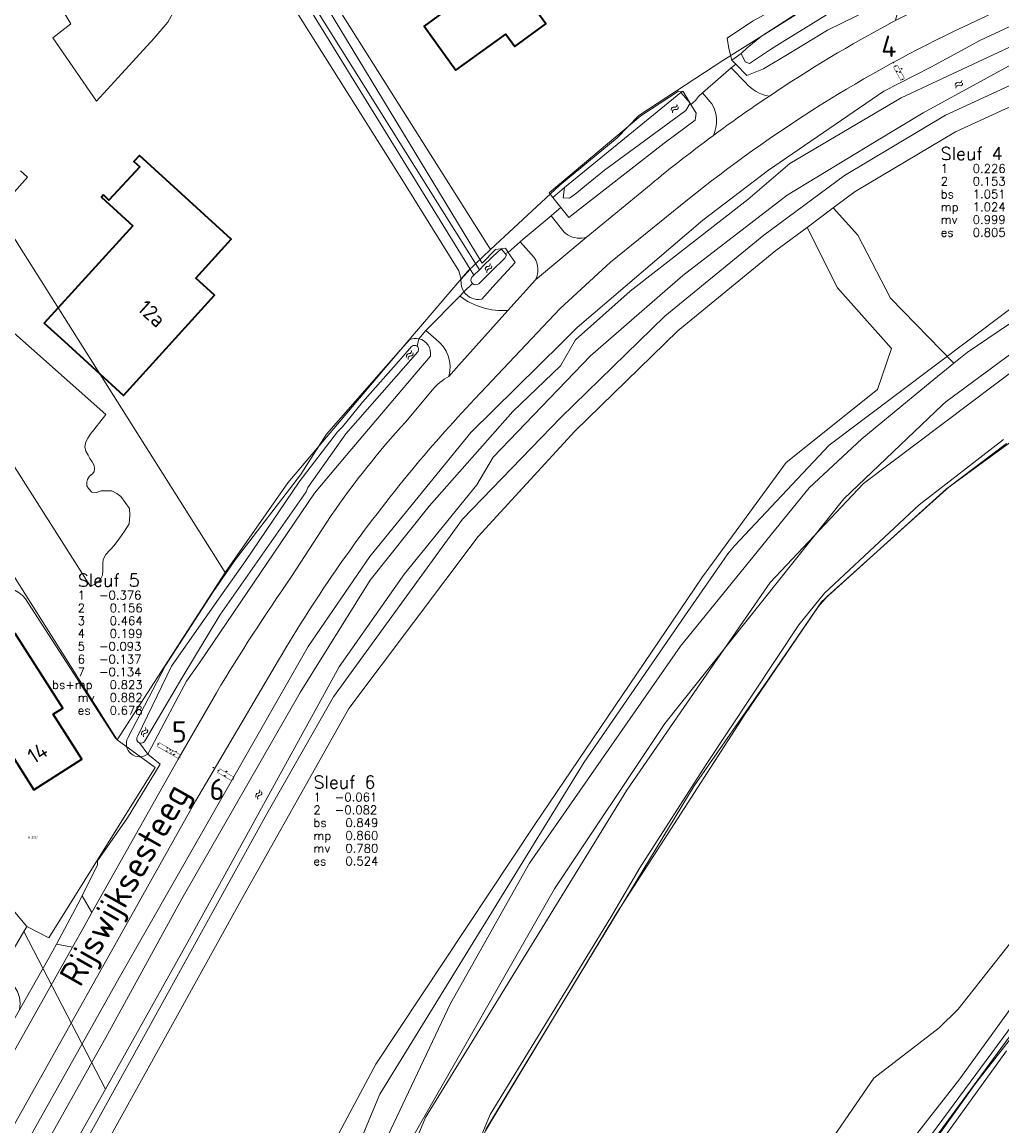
# Model space of a CAD drawing. Header units: metres. Extents: x 104777 to 177370, y 409697 to 438337.
# Tile 51 of 133: x 129330 to 129444, y 422924 to 423053. Entities that reach past the tile are written whole.
import ezdxf
from ezdxf.enums import TextEntityAlignment as Align
from ezdxf.lldxf.tags import DXFTag

# ---------------------------------------------------------------- set-up
doc = ezdxf.new("R2010")
doc.units = ezdxf.units.M
doc.layers.add('00_ 06-gps', color=7, linetype='Continuous')
doc.layers.add('00_PROEFSLEUVEN', color=1, linetype='Continuous')
for name, color, linetype, lineweight in [('B-WE-GR-BOS_LOOF-GV', 40, 'Continuous', 13), ('B-WE-GR-GRAS-GV', 60, 'Continuous', 13), ('B-WE-GR-HOUTWAL-GV', 40, 'Continuous', 13), ('B-WE-GR-STRUIK-GV', 90, 'Continuous', 13), ('B-WE-KG-GRENS_PERCEEL-G', 150, 'KG-PERCEEL-SO', 18), ('B-WE-KG-GRENS_PERCEEL-S', 150, 'Continuous', 25), ('B-WE-OG-BEBOUWING-G', 7, 'Continuous', 35), ('B-WE-OG-BEBOUWING-GV', 7, 'Continuous', 35), ('B-WE-OG-BEBOUWING_HUISNUMMER-T18', 10, 'Continuous', 18), ('B-WE-OG-BEBOUWING_STRAATNAAM-T18', 10, 'Continuous', 18), ('B-WE-OG-TERREIN_ERF-GV', 7, 'Continuous', 18), ('B-WE-OG-TERREIN_OEVER-GV', 7, 'Continuous', 18), ('B-WE-OG-WATER-GV', 130, 'Continuous', 18), ('B-WE-OG-WATER-S-20', 130, 'Continuous', 18), ('B-WE-OG-WATER_SLOOT-GV', 120, 'Continuous', 18), ('B-WE-OG-WEG-GV', 7, 'Continuous', 18), ('B-WE-VH-GESLOTENVERHARDING_ASFALT-GV', 10, 'Continuous', 18), ('B-WE-VH-OPENVERHARDING_BETONSTRAATSTEEN-GV', 90, 'Continuous', 18), ('B-WE-VH-OPENVERHARDING_STRAATBAKSTEEN-GV', 90, 'Continuous', 18)]:
    doc.layers.add(name, color=color, linetype=linetype, lineweight=lineweight)
doc.styles.add('NLCS-ISO', font='NLCS-ISO.ttf')
doc.styles.add('NLCS-ISO-M20-T18', font='NLCS-ISO.ttf', dxfattribs={"height": 0.036})
doc.styles.get("Standard").update_dxf_attribs({"font": 'Romans.shx'})
tags = doc.linetypes.add('KG-PERCEEL-SO', pattern='A,5.5,-2,["P",Standard,S=1.8,R=0,X=-0.5,Y=-0.9],-2,5.5,-2,[5,NLCS.SHX,S=0.75,R=0,X=0,Y=0],-2', length=19).pattern_tags.tags
tags[6] = DXFTag(74, 10)

# ---------------------------------------------------------------- blocks, each defined once
blk = doc.blocks.new('SKG-PERCEELNUMMER-SO')
at = {"style": 'NLCS-ISO', "oblique": 10, "flags": 1}
for tag, p in [('GEMEENTECODE', (0, 2.55)), ('PERCEELGROOTTE', (0, -2.45))]:
    blk.add_attdef(tag, text='', height=1.8, dxfattribs=at).set_placement(p, align=Align.MIDDLE_CENTER)
at = {"style": 'NLCS-ISO', "oblique": 10}
blk.add_attdef('SECTIE', text='', height=1.8, dxfattribs=at).set_placement((-0.5, 0), align=Align.MIDDLE_RIGHT)
blk.add_attdef('PERCEELNUMMER', text='', height=1.8, dxfattribs=at).set_placement((0.5, 0), align=Align.MIDDLE_LEFT)
blk = doc.blocks.new('Point')
for p, q in [((-0.02, 0.02), (0.02, -0.02)), ((-0.02, -0.02), (0.02, 0.02))]:
    blk.add_line(p, q)
at = {"color": 1}
blk.add_circle((0, 0), 0.03, dxfattribs=at)
for tag, p in [('ELEVATION', (0, 2)), ('DESCRIPTION', (0, 0)), ('POINT_NUMBER', (0, -2))]:
    blk.add_attdef(tag, p, '', height=1)
blk = doc.blocks.new('*U183')
at = {"ltscale": 20, "const_width": 0.05}
blk.add_lwpolyline([(0.12, 0.22), (-0.12, -0.22), (1.43, -1.07), (1.67, -0.63)], close=True, dxfattribs=at)
at = {"color": 1, "const_width": 0.025, "flags": 128}
blk.add_lwpolyline([(0.12, 0.22), (-0.12, -0.22)], dxfattribs=at)
blk = doc.blocks.new('*U184')
at = {"ltscale": 20, "const_width": 0.05}
blk.add_lwpolyline([(0.12, 0.22), (-0.12, -0.22), (2.43, -1.61), (2.67, -1.17)], close=True, dxfattribs=at)
at = {"color": 1, "const_width": 0.025, "flags": 128}
blk.add_lwpolyline([(0.12, 0.22), (-0.12, -0.22)], dxfattribs=at)
blk = doc.blocks.new('*U185')
at = {"ltscale": 20, "const_width": 0.05}
blk.add_lwpolyline([(0.12, 0.22), (-0.12, -0.22), (1.59, -1.15), (1.83, -0.71)], close=True, dxfattribs=at)
at = {"color": 1, "const_width": 0.025, "flags": 128}
blk.add_lwpolyline([(0.12, 0.22), (-0.12, -0.22)], dxfattribs=at)
blk = doc.blocks.new('SOG-WATER-SO')
at = {"flags": 128}
for points in [[(-2.51, 0.56), (-2.43, 0.7, -0.538831), (-0.42, 0.73, 0.605168), (1.26, 0.93, -4.035705)], [(-2.88, -0.71), (-2.79, -0.57, -0.538831), (-0.79, -0.54, 0.605168), (0.89, -0.34, -4.035705)]]:
    blk.add_lwpolyline(points, format="xyb", dxfattribs=at)

msp = doc.modelspace()

# ---------------------------------------------------------------- linework, layer by layer
at = {"layer": 'B-WE-GR-BOS_LOOF-GV', "ltscale": 20, "flags": 128}
msp.add_lwpolyline([(129462.103, 423050.863), (129438.966, 423040.243), (129427.227, 423033.234), (129424.652, 423031.318), (129427.513, 423028.097), (129431.37, 423020.709), (129438.802, 423013.1), (129440.337, 423014.362), (129455.112, 423024.369)], dxfattribs=at)
at = {"layer": 'B-WE-GR-GRAS-GV', "ltscale": 20, "flags": 128}
for points in [[(129331.626, 423058.933), (129335.287, 423052.902), (129333.16, 423051.264), (129338.285, 423043.838), (129345.048, 423051.229), (129346.634, 423053.094), (129347.61, 423054.855)], [(129320.401, 423023.88), (129330.18, 423034.931), (129329.378, 423035.646)], [(129438.802, 423013.1), (129431.37, 423020.709), (129427.513, 423028.097), (129424.652, 423031.318), (129421.576, 423029.03), (129425.139, 423021.956), (129431.488, 423014.807), (129429.824, 423010.003), (129419.111, 423001.444), (129409.307, 422988.052), (129389.673, 422959.015), (129371.014, 422930.932), (129357.534, 422905.683)], [(129325.526, 423005.857), (129337.588, 422986.927), (129338.494, 422987.415), (129338.773, 422987.764), (129338.982, 422988.252), (129339.017, 422988.844), (129339.017, 422989.193), (129339.017, 422989.611), (129339.052, 422990.065), (129339.366, 422990.657), (129340.342, 422991.738), (129341.004, 422992.609), (129341.562, 422993.411), (129342.12, 422994.283), (129342.189, 422995.224), (129342.154, 422996.061), (129341.144, 422997.455), (129340.655, 422997.839), (129340.098, 422998.118), (129339.366, 422998.118), (129338.843, 422998.118), (129338.285, 422997.943), (129337.727, 422997.978), (129337.344, 422998.396), (129337.169, 422998.71), (129337.169, 422999.163), (129337.239, 422999.477), (129337.483, 422999.861), (129337.797, 423000.139), (129338.006, 423000.418), (129338.041, 423000.697), (129338.006, 423001.116), (129337.762, 423001.534), (129337.518, 423001.917), (129337.309, 423002.336), (129337.03, 423002.789), (129336.925, 423003.312), (129337.03, 423003.87), (129337.274, 423004.323), (129337.553, 423004.741), (129339.366, 423007.077), (129326.083, 423018.86)], [(129369.256, 422915.84), (129379.796, 422938.01), (129389.048, 422954.495), (129406.751, 422979.94), (129421.829, 422998.495), (129428.004, 423004.225), (129435.599, 423010.468), (129438.802, 423013.1)], [(129462.534, 422966.823), (129439.297, 422937.369), (129437.056, 422935.18), (129429.422, 422929.278), (129423.032, 422920.019)], [(129429.517, 422916.454), (129439.488, 422929.179), (129447.541, 422940.335)], [(129444.944, 422932.491), (129431.731, 422914.119), (129421.203, 422898.849), (129409.141, 422880.164), (129398.648, 422863.779), (129387.457, 422845.72), (129377.661, 422828.987), (129368.039, 422812.219), (129356.57, 422790.674), (129346.146, 422769.025), (129345.763, 422767.631), (129345.888, 422766.012), (129345.973, 422764.479), (129346.731, 422757.728), (129347.192, 422754.931), (129345.722, 422741.642), (129344.693, 422737.876), (129332.261, 422714.203)]]:
    msp.add_lwpolyline(points, dxfattribs=at)
at = {"layer": 'B-WE-GR-HOUTWAL-GV', "ltscale": 20, "flags": 128}
msp.add_lwpolyline([(129357.534, 422905.683), (129371.014, 422930.932), (129389.673, 422959.015), (129409.307, 422988.052), (129419.111, 423001.444), (129429.824, 423010.003), (129431.488, 423014.807), (129425.139, 423021.956), (129421.576, 423029.03), (129417.92, 423026.311), (129406.437, 423016.903), (129394.359, 423005.138), (129383.035, 422992.784), (129367.865, 422972.618), (129355.477, 422950.57), (129344.354, 422930.431), (129326.995, 422899.159)], dxfattribs=at)
at = {"layer": 'B-WE-GR-STRUIK-GV', "ltscale": 20, "flags": 128}
for points in [[(129444.957, 423003.694), (129438.219, 422998.609), (129434.467, 422995.234), (129423.92, 422985.746), (129422.888, 422984.536), (129414.292, 422971.912), (129399.261, 422948.675), (129384.645, 422924.346), (129383.897, 422923.1)], [(129423.032, 422920.019), (129429.422, 422929.278), (129437.056, 422935.18), (129439.297, 422937.369), (129462.534, 422966.823)]]:
    msp.add_lwpolyline(points, dxfattribs=at)
at = {"layer": 'B-WE-KG-GRENS_PERCEEL-G', "ltscale": 20, "flags": 128}
for points in [[(129384.487, 423026.441), (129318.115, 423131.519)], [(129281.455, 423102.534), (129353.356, 422988.542)], [(129552.569, 423071.113), (129533.028, 423065.735), (129453.045, 423025.203), (129424.174, 423003.487), (129413.071, 422991.682)], [(129555.326, 423065.544), (129554.004, 423065.286), (129535.201, 423060.11), (129456.23, 423020.091), (129428.19, 422999), (129417.273, 422987.391), (129411.825, 422979.539)], [(129417.073, 422976.072), (129423.268, 422985.139), (129437.929, 422998.378), (129458.288, 423013.216), (129517.838, 423043.313), (129541.135, 423054.324), (129564.424, 423060.751), (129573.548, 423062.251), (129600.422, 423063.745), (129611.143, 423062.528), (129616.648, 423061.021), (129624.809, 423057.578), (129649.42, 423043.82), (129675.349, 423022.36)], [(129424.914, 423056.907), (129424.733, 423056.804), (129411.711, 423048.576), (129401.858, 423042.145), (129399.301, 423039.533)], [(129460.858, 423055.572), (129456.084, 423053.329), (129445.192, 423047.937), (129435.192, 423042.437), (129429.691, 423039.137), (129419.265, 423032.793), (129407.027, 423023.389), (129396.202, 423013.947), (129384.77, 423002.083), (129382.865, 422998.826)], [(129384.487, 423026.441), (129392.612, 423033.961), (129399.301, 423039.533)], [(129353.356, 422988.542), (129360.695, 422999.085), (129372.374, 423012.832), (129381.757, 423023.87), (129384.487, 423026.441)], [(129344.465, 422768.908), (129356.941, 422792.344), (129365.316, 422808.417), (129374.196, 422824.665), (129397.386, 422863.755), (129416.158, 422892.614), (129434.808, 422919.824), (129447.98, 422937.749), (129468.183, 422961.319), (129483.285, 422975.58), (129493.882, 422983.701), (129506.509, 422993.06), (129589.079, 423017.644), (129591.633, 423018.503), (129595.203, 423019.704)], [(129339.359, 422927.991), (129349.169, 422945.596), (129354.378, 422955.038), (129366.749, 422977.501), (129374.4, 422988.408), (129382.865, 422998.826)], [(129412.306, 422990.757), (129413.071, 422991.682)], [(129340.69, 422968.957), (129326.642, 422991.194)], [(129412.306, 422990.757), (129406.895, 422982.959)], [(129340.69, 422968.957), (129353.356, 422988.542)], [(129330.224, 422985.043), (129329.945, 422985.477), (129329.603, 422985.864), (129329.206, 422986.194), (129328.764, 422986.46), (129328.286, 422986.655), (129327.784, 422986.775), (129327.27, 422986.818), (129326.755, 422986.781), (129326.252, 422986.667)], [(129340.519, 422969.145), (129330.224, 422985.043)], [(129303.327, 422807.802), (129352.124, 422886.964), (129361.707, 422903.861), (129371.488, 422927.385), (129395.445, 422966.33), (129406.83, 422982.865)], [(129406.83, 422982.865), (129406.895, 422982.959)], [(129308.569, 422804.87), (129357.291, 422883.913), (129367.107, 422901.22), (129376.845, 422924.641), (129400.468, 422963.045), (129411.825, 422979.539)], [(129305.711, 422976.246), (129330.107, 422947.057)], [(129368.14, 422887.039), (129375.152, 422901.411), (129383.972, 422923.315), (129408.357, 422963.564), (129417.073, 422976.072)], [(129330.107, 422947.057), (129332.709, 422945.721), (129345.145, 422965.707), (129340.69, 422968.957)], [(129340.519, 422969.145), (129340.69, 422968.957)], [(129327.382, 422942.378), (129329.773, 422946.476)], [(129329.773, 422946.476), (129330.107, 422947.057)], [(129339.359, 422927.991), (129329.773, 422946.476)], [(129303.327, 422807.802), (129279.757, 422820.985), (129276.277, 422823.429), (129291.09, 422844.916), (129322.43, 422898.039), (129339.359, 422927.991)]]:
    msp.add_lwpolyline(points, dxfattribs=at)
at = {"layer": 'B-WE-OG-BEBOUWING-G', "ltscale": 20, "flags": 128}
for points in [[(129376.582, 423060.466), (129380.338, 423055.271), (129376.691, 423052.635), (129380.424, 423047.472), (129386.257, 423051.689), (129387.312, 423050.231), (129390.976, 423052.88), (129387.061, 423058.294), (129385.846, 423057.415), (129381.217, 423063.817)], [(129339.091, 423032.83), (129338.863, 423032.58), (129342.563, 423029.208), (129337.36, 423023.5), (129332.158, 423017.793), (129334.482, 423015.674), (129341.444, 423009.328), (129352.136, 423021.06), (129349.919, 423023.081), (129354.079, 423027.645), (129343.31, 423037.459), (129342.672, 423036.759), (129343.371, 423036.105), (129339.74, 423032.223)], [(129326.9, 422969.42), (129330.93, 422963.09), (129336.57, 422966.68), (129333.22, 422971.95), (129334.32, 422972.65), (129328.76, 422981.41), (129320.88, 422976.4), (129325.78, 422968.71)]]:
    msp.add_lwpolyline(points, close=True, dxfattribs=at)
at = {"layer": 'B-WE-OG-BEBOUWING-GV', "ltscale": 20, "flags": 128}
for points in [[(129376.582, 423060.466), (129380.338, 423055.271), (129376.691, 423052.635), (129380.424, 423047.472), (129386.257, 423051.689), (129387.312, 423050.231), (129390.976, 423052.88), (129387.061, 423058.294), (129385.846, 423057.415), (129381.217, 423063.817)], [(129339.091, 423032.83), (129338.863, 423032.58), (129342.563, 423029.208), (129337.36, 423023.5), (129332.158, 423017.793), (129334.482, 423015.674), (129341.444, 423009.328), (129352.136, 423021.06), (129349.919, 423023.081), (129354.079, 423027.645), (129343.31, 423037.459), (129342.672, 423036.759), (129343.371, 423036.105), (129339.74, 423032.223)], [(129326.9, 422969.42), (129330.93, 422963.09), (129336.57, 422966.68), (129333.22, 422971.95), (129334.32, 422972.65), (129328.76, 422981.41), (129320.88, 422976.4), (129325.78, 422968.71)]]:
    msp.add_lwpolyline(points, close=True, dxfattribs=at)
at = {"layer": 'B-WE-OG-TERREIN_ERF-GV', "ltscale": 20, "flags": 128}
for points in [[(129245.199, 423073.39), (129245.077, 423073.178), (129244.999, 423072.946), (129244.968, 423072.703), (129244.986, 423072.459), (129245.051, 423072.223), (129245.162, 423072.005), (129258.814, 423050.711), (129296.34, 422990.981), (129312.915, 422964.674), (129327.362, 422942.043), (129329.033, 422939.426), (129329.268, 422938.74), (129329.35, 422938.019), (129329.274, 422937.298), (129332.733, 422943.428), (129333.58, 422944.996), (129336.113, 422949.688), (129336.596, 422950.661), (129338.394, 422954.287), (129338.414, 422954.75), (129341.907, 422959.786), (129345.757, 422966.096), (129344.285, 422967.279)], [(129356.678, 423069.062), (129383.506, 423024.832), (129385.05, 423026.429), (129386.212, 423026.581), (129386.557, 423026.075), (129387.943, 423027.338), (129388.281, 423027.646), (129391.566, 423030.396), (129391.915, 423030.688), (129392.72, 423031.362), (129391.78, 423032.541), (129391.35, 423033.08), (129402.08, 423042.09), (129406.527, 423045), (129407.075, 423044.945), (129407.969, 423043.442), (129408.492, 423043.896), (129408.865, 423044.368), (129409.334, 423044.785), (129412.674, 423047.75), (129413.228, 423048.173), (129412.775, 423048.637), (129412.399, 423050.014), (129412.217, 423051.193), (129415.182, 423053.216)], [(129347.61, 423054.855), (129346.634, 423053.094), (129345.048, 423051.229), (129338.285, 423043.838), (129333.16, 423051.264), (129335.287, 423052.902), (129331.626, 423058.933)], [(129381.02, 423022.941), (129380.772, 423023.949), (129373.474, 423035.635), (129359.814, 423057.402)], [(129329.378, 423035.646), (129330.18, 423034.931), (129320.401, 423023.88)], [(129376.074, 423015.972), (129376.878, 423016.938), (129380.865, 423020.971), (129381.357, 423021.469)], [(129326.083, 423018.86), (129339.366, 423007.077), (129337.553, 423004.741), (129337.274, 423004.323), (129337.03, 423003.87), (129336.925, 423003.312), (129337.03, 423002.789), (129337.309, 423002.336), (129337.518, 423001.917), (129337.762, 423001.534), (129338.006, 423001.116), (129338.041, 423000.697), (129338.006, 423000.418), (129337.797, 423000.139), (129337.483, 422999.861), (129337.239, 422999.477), (129337.169, 422999.163), (129337.169, 422998.71), (129337.344, 422998.396), (129337.727, 422997.978), (129338.285, 422997.943), (129338.843, 422998.118), (129339.366, 422998.118), (129340.098, 422998.118), (129340.655, 422997.839), (129341.144, 422997.455), (129342.154, 422996.061), (129342.189, 422995.224), (129342.12, 422994.283), (129341.562, 422993.411), (129341.004, 422992.609), (129340.342, 422991.738), (129339.366, 422990.657), (129339.052, 422990.065), (129339.017, 422989.611), (129339.017, 422989.193), (129339.017, 422988.844), (129338.982, 422988.252), (129338.773, 422987.764), (129338.494, 422987.415), (129337.588, 422986.927), (129325.526, 423005.857)], [(129341.956, 422969.186), (129346.375, 422977.672), (129351.973, 422986.289), (129354.567, 422990.07), (129362.209, 423000.02), (129365.247, 423004.79), (129373.94, 423014.675), (129375.011, 423015.893)]]:
    msp.add_lwpolyline(points, dxfattribs=at)
for points in [[(129385.846, 423057.415), (129387.061, 423058.294), (129390.976, 423052.88), (129387.312, 423050.231), (129386.257, 423051.689), (129380.424, 423047.472), (129376.691, 423052.635), (129380.338, 423055.271), (129376.582, 423060.466), (129381.217, 423063.817)], [(129339.091, 423032.83), (129339.74, 423032.223), (129343.371, 423036.105), (129342.672, 423036.759), (129343.31, 423037.459), (129354.079, 423027.645), (129349.919, 423023.081), (129352.136, 423021.06), (129341.444, 423009.328), (129334.482, 423015.674), (129332.158, 423017.793), (129337.36, 423023.5), (129342.563, 423029.208), (129338.863, 423032.58)], [(129326.9, 422969.42), (129325.78, 422968.71), (129320.88, 422976.4), (129328.76, 422981.41), (129334.32, 422972.65), (129333.22, 422971.95), (129336.57, 422966.68), (129330.93, 422963.09)]]:
    msp.add_lwpolyline(points, close=True, dxfattribs=at)
at = {"layer": 'B-WE-OG-TERREIN_ERF-GV', "ltscale": 20}
for points in [[(129381.357, 423021.469, -0.1563962), (129381.02, 423022.941)], [(129375.011, 423015.893, -0.1531244), (129376.074, 423015.972)], [(129344.285, 422967.279, -0.8053401), (129341.956, 422969.186)]]:
    msp.add_lwpolyline(points, format="xyb", dxfattribs=at)
at = {"layer": 'B-WE-OG-TERREIN_OEVER-GV', "ltscale": 20, "flags": 128}
for points in [[(129386.557, 423026.075), (129386.212, 423026.581), (129385.05, 423026.429), (129383.506, 423024.832), (129356.678, 423069.062), (129342.897, 423090.442), (129328.495, 423113.343), (129317.524, 423130.73), (129316.766, 423130.225), (129326.605, 423114.08), (129340.272, 423092.526), (129383.164, 423024.048), (129383.708, 423024.579), (129385.4, 423026.232), (129385.768, 423026.471), (129386.189, 423025.947)], [(129381.02, 423022.941), (129382.101, 423024.137), (129358.848, 423061.864), (129342.58, 423087.296), (129325.688, 423114.142), (129315.908, 423129.653), (129314.905, 423128.985), (129316.725, 423126.315), (129330.043, 423104.953), (129338.998, 423090.851), (129350.598, 423072.156), (129359.814, 423057.402), (129373.474, 423035.635), (129380.772, 423023.949)], [(129413.863, 423049.409), (129414.557, 423050.087), (129416.239, 423051.44), (129422.363, 423055.387), (129428.086, 423058.554), (129430.314, 423059.102), (129429.443, 423060.687), (129428.494, 423060.166), (129416.559, 423053.935), (129415.182, 423053.216), (129412.217, 423051.193), (129412.399, 423050.014), (129412.775, 423048.637)], [(129413.863, 423049.409), (129412.775, 423048.637), (129413.228, 423048.173), (129414.519, 423046.852), (129416.488, 423047.613), (129419.465, 423049.416), (129423.98, 423052.15), (129430.783, 423055.455), (129431.993, 423056.043), (129430.314, 423059.102), (129428.086, 423058.554), (129428.572, 423058.156), (129428.956, 423057.466), (129428.754, 423056.978), (129418.665, 423050.739), (129417.398, 423049.956), (129414.829, 423048.221), (129414.341, 423048.423)], [(129402.08, 423042.09), (129391.35, 423033.08), (129391.78, 423032.541), (129393.141, 423033.7), (129406.769, 423044.831), (129407.075, 423044.945), (129406.527, 423045)], [(129407.969, 423043.442), (129407.075, 423044.945), (129406.769, 423044.831), (129407.859, 423043.591), (129407.358, 423042.738), (129397.827, 423035.731), (129395.302, 423033.644), (129394.606, 423033.069), (129393.74, 423032.466), (129393.004, 423032.474), (129393.141, 423033.7), (129391.78, 423032.541), (129392.72, 423031.362), (129393.67, 423030.17), (129404.83, 423038.89), (129408.465, 423041.584), (129408.584, 423042.407)]]:
    msp.add_lwpolyline(points, close=True, dxfattribs=at)
for points in [[(129458.778, 423058.875), (129441.93, 423050.97), (129436.082, 423047.819), (129430.586, 423045), (129417.075, 423035.722), (129409.35, 423029.88), (129394.64, 423017.27), (129392.834, 423015.495), (129382.15, 423004.99), (129370.33, 422990.44), (129363.09, 422979.89), (129340.95, 422941.04), (129307.84, 422882.06), (129286.75, 422847.08), (129284.162, 422843.332), (129272.81, 422826.89)], [(129314.7, 422890.051), (129339.559, 422934.407), (129348.306, 422950.308), (129362.145, 422974.508), (129370.351, 422987.663), (129377.282, 422996.349), (129387.094, 423007.447), (129392.661, 423012.784), (129394.449, 423015.821), (129400.836, 423021.557), (129414.62, 423032.302), (129419.541, 423036.526), (129432.593, 423044.224), (129459.608, 423056.875)], [(129461.232, 423052.961), (129437.802, 423042.192), (129425.964, 423035.124), (129416.522, 423028.1), (129404.923, 423018.597), (129392.729, 423006.72), (129381.187, 422994.826), (129366.06, 422973.976), (129358.263, 422960.25), (129343.379, 422933.299), (129325.043, 422900.258), (129312.02, 422877.473), (129303.414, 422863.048), (129292.486, 422845.212), (129288.006, 422838.111), (129281.55, 422827.798)], [(129284.832, 422828.395), (129289.9, 422836.915), (129291.925, 422840.124), (129299.633, 422852.34), (129310.98, 422871.357), (129323.653, 422893.312), (129326.995, 422899.159), (129344.354, 422930.431), (129355.477, 422950.57), (129367.865, 422972.618), (129383.035, 422992.784), (129394.359, 423005.138), (129406.437, 423016.903), (129417.92, 423026.311), (129421.576, 423029.03), (129424.652, 423031.318), (129427.227, 423033.234), (129438.966, 423040.243), (129462.103, 423050.863)], [(129386.189, 423025.947), (129386.328, 423025.775), (129386.161, 423025.412), (129384.645, 423023.931), (129383.104, 423022.425)], [(129383.451, 423020.615), (129385.097, 423022.428), (129387.352, 423024.911), (129386.557, 423026.075), (129386.189, 423025.947)], [(129382.101, 423024.137), (129381.02, 423022.941)], [(129382.265, 423023.169), (129382.535, 423023.433), (129382.101, 423024.137)], [(129455.112, 423024.369), (129440.337, 423014.362), (129438.802, 423013.1)], [(129381.357, 423021.469), (129382.359, 423022.43)], [(129382.359, 423022.43), (129381.357, 423021.469)], [(129309.501, 422803.696), (129309.522, 422803.725), (129313.701, 422812.774), (129315.597, 422816.24), (129317.294, 422819.344), (129324.359, 422830.828), (129328.928, 422842.595), (129338.545, 422856.371), (129361.101, 422890.091), (129364.433, 422897.144), (129368.457, 422906.492), (129375.064, 422921.842), (129391.958, 422951.49), (129404.89, 422970.842), (129425.882, 422997.193), (129437.452, 423008.213), (129437.835, 423008.578), (129451.247, 423018.468)], [(129375.011, 423015.893), (129373.94, 423014.675), (129365.247, 423004.79), (129362.209, 423000.02), (129354.567, 422990.07), (129351.973, 422986.289), (129346.375, 422977.672), (129341.956, 422969.186)], [(129344.285, 422967.279), (129343.308, 422968.602), (129343.136, 422968.721), (129343.024, 422968.907), (129343.007, 422969.183), (129343.121, 422969.411), (129347.086, 422977.563), (129352.864, 422985.812), (129355.804, 422989.961), (129362.058, 422999.184), (129366.523, 423005.069), (129367.112, 423005.645), (129369.476, 423008.531), (129373.982, 423013.646), (129375.217, 423015.047), (129375.309, 423015.121), (129375.405, 423015.167), (129375.505, 423015.189), (129375.625, 423015.188), (129375.71, 423015.169), (129375.782, 423015.138), (129375.87, 423015.079), (129376.074, 423015.972)], [(129376.074, 423015.972), (129375.87, 423015.079), (129375.943, 423015.001), (129375.993, 423014.918), (129376.025, 423014.824), (129376.038, 423014.733), (129376.029, 423014.621), (129376.005, 423014.541), (129375.981, 423014.489), (129375.943, 423014.429), (129374.551, 423012.839), (129367.518, 423004.808), (129363.075, 422998.543), (129362.858, 422998.036), (129352.758, 422983.54), (129348.289, 422976.166), (129343.972, 422968.852), (129343.792, 422968.646), (129343.543, 422968.562), (129343.308, 422968.602), (129344.285, 422967.279), (129345.865, 422970.243), (129347.951, 422974.157), (129348.838, 422975.821), (129350.354, 422977.957), (129363.841, 422997.847), (129367.538, 423002.278), (129376.249, 423012.541), (129377.433, 423013.936)], [(129438.802, 423013.1), (129435.599, 423010.468), (129428.004, 423004.225), (129421.829, 422998.495), (129406.751, 422979.94), (129389.048, 422954.495), (129379.796, 422938.01), (129369.256, 422915.84), (129365.741, 422907.658), (129364.139, 422903.928), (129354.277, 422886.653), (129348.374, 422877.544), (129339.986, 422862.426), (129334.316, 422852.59), (129332.609, 422851.16), (129327.731, 422846.006), (129326.108, 422843.135), (129324.155, 422836.799), (129321.319, 422829.028), (129319.356, 422823.935), (129316.824, 422819.792), (129315.043, 422816.544), (129308.53, 422804.668), (129308.078, 422803.814)], [(129444.609, 423004.155), (129434.734, 422996.512), (129423.619, 422986.156), (129420.624, 422982.425), (129409.745, 422966.061), (129401.969, 422953.937), (129398.541, 422948.073), (129384.429, 422925.028), (129376.259, 422905.375)], [(129383.897, 422923.1), (129384.645, 422924.346), (129399.261, 422948.675), (129414.292, 422971.912), (129422.888, 422984.536), (129423.92, 422985.746), (129434.467, 422995.234), (129438.219, 422998.609), (129444.957, 423003.694)], [(129455.8, 422947.11), (129441.333, 422928.65), (129430.881, 422914.012)], [(129430.406, 422914.886), (129449.65, 422940.927)], [(129447.541, 422940.335), (129439.488, 422929.179), (129429.517, 422916.454)], [(129431.731, 422914.119), (129444.944, 422932.491)]]:
    msp.add_lwpolyline(points, dxfattribs=at)
at = {"layer": 'B-WE-OG-TERREIN_OEVER-GV', "ltscale": 20}
for points in [[(129381.02, 423022.941, 0.1563962), (129381.357, 423021.469)], [(129382.359, 423022.43, -0.3432011), (129382.265, 423023.169)], [(129381.357, 423021.469, 0.2998847), (129383.451, 423020.615)], [(129383.104, 423022.425, -0.3744892), (129382.359, 423022.43)], [(129376.074, 423015.972, 0.1531244), (129375.011, 423015.893)], [(129377.433, 423013.936, 0.3962156), (129376.074, 423015.972)], [(129341.956, 422969.186, 0.8053401), (129344.285, 422967.279)]]:
    msp.add_lwpolyline(points, format="xyb", dxfattribs=at)
at = {"layer": 'B-WE-OG-WATER-GV', "ltscale": 20, "flags": 128}
msp.add_lwpolyline([(129382.535, 423023.433), (129383.164, 423024.048), (129340.272, 423092.526), (129326.605, 423114.08), (129316.766, 423130.225), (129315.908, 423129.653), (129325.688, 423114.142), (129342.58, 423087.296), (129358.848, 423061.864), (129382.101, 423024.137)], close=True, dxfattribs=at)
at = {"layer": 'B-WE-OG-WATER_SLOOT-GV', "ltscale": 20, "flags": 128}
for points in [[(129428.086, 423058.554), (129422.363, 423055.387), (129416.239, 423051.44), (129414.557, 423050.087), (129413.863, 423049.409), (129414.341, 423048.423), (129414.829, 423048.221), (129417.398, 423049.956), (129418.665, 423050.739), (129428.754, 423056.978), (129428.956, 423057.466), (129428.572, 423058.156)], [(129406.769, 423044.831), (129393.141, 423033.7), (129393.004, 423032.474), (129393.74, 423032.466), (129394.606, 423033.069), (129395.302, 423033.644), (129397.827, 423035.731), (129407.358, 423042.738), (129407.859, 423043.591)], [(129375.217, 423015.047), (129373.982, 423013.646), (129369.476, 423008.531), (129367.112, 423005.645), (129366.523, 423005.069), (129362.058, 422999.184), (129355.804, 422989.961), (129352.864, 422985.812), (129347.086, 422977.563), (129343.121, 422969.411), (129343.007, 422969.183), (129343.024, 422968.907), (129343.136, 422968.721), (129343.308, 422968.602), (129343.543, 422968.562), (129343.792, 422968.646), (129343.972, 422968.852), (129348.289, 422976.166), (129352.758, 422983.54), (129362.858, 422998.036), (129363.075, 422998.543), (129367.518, 423004.808), (129374.551, 423012.839), (129375.943, 423014.429), (129375.981, 423014.489), (129376.005, 423014.541), (129376.029, 423014.621), (129376.038, 423014.733), (129376.025, 423014.824), (129375.993, 423014.918), (129375.943, 423015.001), (129375.87, 423015.079), (129375.782, 423015.138), (129375.71, 423015.169), (129375.625, 423015.188), (129375.505, 423015.189), (129375.405, 423015.167), (129375.309, 423015.121)]]:
    msp.add_lwpolyline(points, close=True, dxfattribs=at)
for points in [[(129459.608, 423056.875), (129432.593, 423044.224), (129419.541, 423036.526), (129414.62, 423032.302), (129400.836, 423021.557), (129394.449, 423015.821), (129392.661, 423012.784), (129387.094, 423007.447), (129377.282, 422996.349), (129370.351, 422987.663), (129362.145, 422974.508), (129348.306, 422950.308), (129339.559, 422934.407), (129314.7, 422890.051)], [(129281.55, 422827.798), (129288.006, 422838.111), (129292.486, 422845.212), (129303.414, 422863.048), (129312.02, 422877.473), (129325.043, 422900.258), (129343.379, 422933.299), (129358.263, 422960.25), (129366.06, 422973.976), (129381.187, 422994.826), (129392.729, 423006.72), (129404.923, 423018.597), (129416.522, 423028.1), (129425.964, 423035.124), (129437.802, 423042.192), (129461.232, 423052.961)], [(129383.104, 423022.425), (129384.645, 423023.931), (129386.161, 423025.412), (129386.328, 423025.775), (129386.189, 423025.947), (129385.768, 423026.471), (129385.4, 423026.232), (129383.708, 423024.579), (129383.164, 423024.048), (129382.535, 423023.433), (129382.265, 423023.169)], [(129451.247, 423018.468), (129437.835, 423008.578), (129437.452, 423008.213), (129425.882, 422997.193), (129404.89, 422970.842), (129391.958, 422951.49), (129375.064, 422921.842), (129368.457, 422906.492), (129364.433, 422897.144), (129361.101, 422890.091), (129338.545, 422856.371), (129328.928, 422842.595), (129324.359, 422830.828), (129317.294, 422819.344), (129315.597, 422816.24), (129313.701, 422812.774), (129309.522, 422803.725), (129309.501, 422803.696)], [(129376.259, 422905.375), (129384.429, 422925.028), (129398.541, 422948.073), (129401.969, 422953.937), (129409.745, 422966.061), (129420.624, 422982.425), (129423.619, 422986.156), (129434.734, 422996.512), (129444.609, 423004.155)], [(129449.65, 422940.927), (129430.406, 422914.886), (129412, 422887.136), (129398.16, 422865.626), (129387.806, 422849.276), (129366.889, 422813.648), (129353.996, 422789.091), (129347.22, 422775.428), (129345.141, 422771.788), (129344.422, 422771.185), (129343.705, 422770.787), (129344.897, 422768.33), (129350.216, 422779.261), (129359.742, 422797.89), (129368.025, 422813.765), (129388.487, 422848.748), (129418.455, 422895.936), (129430.881, 422914.012), (129441.333, 422928.65), (129455.8, 422947.11)]]:
    msp.add_lwpolyline(points, dxfattribs=at)
at = {"layer": 'B-WE-OG-WATER_SLOOT-GV', "ltscale": 20}
for points in [[(129382.265, 423023.169, 0.3432011), (129382.359, 423022.43)], [(129382.359, 423022.43, 0.3744892), (129383.104, 423022.425)]]:
    msp.add_lwpolyline(points, format="xyb", dxfattribs=at)
at = {"layer": 'B-WE-OG-WEG-GV', "ltscale": 20, "flags": 128}
for points in [[(129542.35, 423100.32), (129511.51, 423085.71), (129473.809, 423068.452), (129466.64, 423065.17), (129439.9, 423052.53)], [(129359.63, 422978.29), (129349.9, 422961.74), (129308.81, 422888.52), (129290.77, 422858.05), (129290.45, 422855.88), (129282.783, 422844.285), (129284.162, 422843.332), (129286.75, 422847.08), (129307.84, 422882.06), (129340.95, 422941.04), (129363.09, 422979.89), (129370.33, 422990.44), (129382.15, 423004.99), (129392.834, 423015.495), (129394.64, 423017.27), (129409.35, 423029.88), (129417.075, 423035.722), (129430.586, 423045), (129436.082, 423047.819), (129441.93, 423050.97), (129458.778, 423058.875)], [(129431.567, 423053.093), (129431.929, 423053.278), (129432.409, 423055.284), (129431.993, 423056.043), (129430.783, 423055.455), (129423.98, 423052.15), (129419.465, 423049.416), (129416.488, 423047.613), (129414.519, 423046.852), (129413.228, 423048.173)], [(129413.228, 423048.173), (129412.674, 423047.75), (129414.367, 423046.017)], [(129410.408, 423043.517), (129409.334, 423044.785), (129408.865, 423044.368), (129408.492, 423043.896), (129407.969, 423043.442), (129408.584, 423042.407), (129408.465, 423041.584), (129404.83, 423038.89), (129393.67, 423030.17), (129392.72, 423031.362)], [(129409.985, 423039.351), (129410.602, 423039.809)], [(129395.179, 423027.752), (129395.683, 423027.828), (129403.29, 423034.1)], [(129407.57, 423032.24), (129398.52, 423024.93), (129392.65, 423019.53), (129382.64, 423008.93)], [(129392.72, 423031.362), (129391.915, 423030.688), (129391.566, 423030.396), (129393.12, 423028.445)], [(129389.605, 423025.478), (129387.943, 423027.338), (129386.557, 423026.075), (129387.352, 423024.911), (129385.097, 423022.428), (129383.451, 423020.615)], [(129386.512, 423019.277), (129389.761, 423022.889)], [(129381.357, 423021.469), (129380.865, 423020.971)], [(129378.058, 423015.902), (129376.878, 423016.938), (129376.074, 423015.972)], [(129377.433, 423013.936), (129376.249, 423012.541), (129367.538, 423002.278), (129363.841, 422997.847), (129350.354, 422977.957), (129348.838, 422975.821), (129347.951, 422974.157), (129345.865, 422970.243), (129344.285, 422967.279), (129345.757, 422966.096), (129341.907, 422959.786), (129338.414, 422954.75), (129338.394, 422954.287), (129336.596, 422950.661), (129337.752, 422948.705), (129341.061, 422954.6), (129347.843, 422966.683), (129352.341, 422974.466)], [(129374.49, 423006.205), (129377.664, 423009.968)], [(129361.141, 422988.079), (129365.795, 422995.242)], [(129297.97, 422877.83), (129335.476, 422944.65), (129333.58, 422944.996), (129332.733, 422943.428), (129329.274, 422937.298), (129310.562, 422904.134)]]:
    msp.add_lwpolyline(points, dxfattribs=at)
at = {"layer": 'B-WE-OG-WEG-GV', "ltscale": 20}
for points in [[(129439.9, 423052.53, 0.0597073), (129407.57, 423032.24)], [(129417.159, 423044.422, -0.0242216), (129431.567, 423053.093)], [(129414.367, 423046.017, 0.1894384), (129417.159, 423044.422)], [(129410.602, 423039.809, 0.2518756), (129410.408, 423043.517)], [(129403.29, 423034.1, -0.0122052), (129409.985, 423039.351)], [(129393.12, 423028.445, 0.1959261), (129395.179, 423027.752)], [(129389.761, 423022.889, 0.2534139), (129389.605, 423025.478)], [(129383.451, 423020.615, -0.2998847), (129381.357, 423021.469)], [(129380.865, 423020.971, 0.1792793), (129386.512, 423019.277)], [(129376.074, 423015.972, -0.3962156), (129377.433, 423013.936)], [(129379.568, 423011.546, 0.3222647), (129378.058, 423015.902)], [(129377.664, 423009.968, -0.0919556), (129379.568, 423011.546)], [(129382.64, 423008.93, 0.0175038), (129374.776, 423000)], [(129365.795, 422995.242, -0.0329593), (129374.49, 423006.205)], [(129374.776, 423000, 0.0389636), (129359.63, 422978.29)], [(129352.341, 422974.466, -0.0163149), (129361.141, 422988.079)]]:
    msp.add_lwpolyline(points, format="xyb", dxfattribs=at)
at = {"layer": 'B-WE-VH-GESLOTENVERHARDING_ASFALT-GV', "ltscale": 20, "flags": 128}
for points in [[(129465.03, 423069.06), (129438.066, 423056.414), (129431.929, 423053.278), (129431.567, 423053.093, 0.0242216), (129417.159, 423044.422, 0.0115419), (129410.602, 423039.809)], [(129382.64, 423008.93), (129392.65, 423019.53), (129398.52, 423024.93), (129407.57, 423032.24, -0.0597073), (129439.9, 423052.53), (129466.64, 423065.17)], [(129101.43, 422490.8), (129100.91, 422495.454), (129100.14, 422502.34), (129096.64, 422522.29), (129091.67, 422546.35, -0.1631956), (129093.94, 422584.77, -0.0897403), (129103.36, 422600.62), (129150.23, 422662.8), (129166.8, 422683.2), (129190.39, 422711.45), (129204.05, 422729.48), (129222.12, 422754.57), (129249.608, 422794.56), (129263.17, 422814.29), (129266.372, 422818.989), (129268.976, 422822.812), (129269.573, 422823.688, -0.0888365), (129270.27, 422825.36), (129282.783, 422844.285), (129290.45, 422855.88), (129290.77, 422858.05), (129308.81, 422888.52), (129349.9, 422961.74), (129359.63, 422978.29)]]:
    msp.add_lwpolyline(points, format="xyb", dxfattribs=at)
at = {"layer": 'B-WE-VH-GESLOTENVERHARDING_ASFALT-GV', "ltscale": 20}
for points in [[(129409.985, 423039.351, 0.0122052), (129403.29, 423034.1), (129395.683, 423027.828)], [(129379.568, 423011.546, 0.0919556), (129377.664, 423009.968)], [(129374.776, 423000, -0.0175038), (129382.64, 423008.93)], [(129374.49, 423006.205, 0.0329593), (129365.795, 422995.242)], [(129359.63, 422978.29, -0.0389636), (129374.776, 423000)], [(129361.141, 422988.079, 0.0163149), (129352.341, 422974.466)]]:
    msp.add_lwpolyline(points, format="xyb", dxfattribs=at)
at = {"layer": 'B-WE-VH-GESLOTENVERHARDING_ASFALT-GV', "ltscale": 20, "flags": 128}
for points in [[(129410.602, 423039.809), (129409.985, 423039.351)], [(129395.683, 423027.828), (129389.761, 423022.889), (129386.512, 423019.277), (129380.74, 423012.86), (129379.568, 423011.546)], [(129377.664, 423009.968), (129374.49, 423006.205)], [(129365.795, 422995.242), (129361.141, 422988.079)], [(129352.341, 422974.466), (129347.843, 422966.683), (129341.061, 422954.6), (129337.752, 422948.705), (129336.836, 422947.073), (129335.476, 422944.65), (129297.97, 422877.83), (129284.33, 422855.54), (129283.644, 422854.531), (129280.899, 422850.493), (129261.34, 422821.715), (129253.514, 422810.201), (129251.99, 422807.959), (129242.388, 422793.832), (129241.235, 422792.135), (129221.577, 422763.215), (129221.545, 422763.168), (129221.241, 422762.72), (129218.247, 422758.315), (129217.58, 422757.379), (129201.13, 422734.28), (129196.901, 422728.817), (129184.64, 422712.976)]]:
    msp.add_lwpolyline(points, dxfattribs=at)
at = {"layer": 'B-WE-VH-OPENVERHARDING_BETONSTRAATSTEEN-GV', "ltscale": 20, "flags": 128}
for points in [[(129393.12, 423028.445), (129391.566, 423030.396), (129388.281, 423027.646), (129387.943, 423027.338), (129389.605, 423025.478)], [(129389.761, 423022.889), (129395.683, 423027.828), (129395.179, 423027.752)], [(129380.865, 423020.971), (129376.878, 423016.938), (129378.058, 423015.902)], [(129380.74, 423012.86), (129386.512, 423019.277)], [(129379.568, 423011.546), (129380.74, 423012.86)]]:
    msp.add_lwpolyline(points, dxfattribs=at)
at = {"layer": 'B-WE-VH-OPENVERHARDING_BETONSTRAATSTEEN-GV', "ltscale": 20}
for points in [[(129395.179, 423027.752, -0.1959261), (129393.12, 423028.445)], [(129389.605, 423025.478, -0.2534139), (129389.761, 423022.889)], [(129386.512, 423019.277, -0.1792793), (129380.865, 423020.971)], [(129378.058, 423015.902, -0.3222647), (129379.568, 423011.546)]]:
    msp.add_lwpolyline(points, format="xyb", dxfattribs=at)
at = {"layer": 'B-WE-VH-OPENVERHARDING_BETONSTRAATSTEEN-GV', "ltscale": 20, "flags": 128}
msp.add_lwpolyline([(129337.752, 422948.705), (129336.596, 422950.661), (129336.113, 422949.688), (129333.58, 422944.996), (129335.476, 422944.65), (129336.836, 422947.073)], close=True, dxfattribs=at)
at = {"layer": 'B-WE-VH-OPENVERHARDING_STRAATBAKSTEEN-GV', "ltscale": 20, "flags": 128}
msp.add_lwpolyline([(129414.367, 423046.017), (129412.674, 423047.75), (129409.334, 423044.785), (129410.408, 423043.517)], dxfattribs=at)
at = {"layer": 'B-WE-VH-OPENVERHARDING_STRAATBAKSTEEN-GV', "ltscale": 20}
for points in [[(129417.159, 423044.422, -0.1894384), (129414.367, 423046.017)], [(129410.408, 423043.517, -0.2518756), (129410.602, 423039.809)], [(129410.602, 423039.809, -0.0115419), (129417.159, 423044.422)]]:
    msp.add_lwpolyline(points, format="xyb", dxfattribs=at)

# ---------------------------------------------------------------- block references
at = {"layer": '00_ 06-gps', "ltscale": 20}
ref = msp.add_blockref('Point', (129431.706, 423048.35), dxfattribs=at)
ref.add_attrib('POINT_NUMBER', 'mp', (129437.241, 423030.929), dxfattribs={"layer": '0', "height": 1})
ref.add_attrib('ELEVATION', '1.024', (129440.991, 423030.929), dxfattribs={"layer": '0', "height": 1})
ref = msp.add_blockref('Point', (129431.934, 423047.929), dxfattribs=at)
ref.add_attrib('POINT_NUMBER', 'bs', (129437.241, 423032.429), dxfattribs={"layer": '0', "height": 1})
ref.add_attrib('ELEVATION', '1.051', (129440.991, 423032.429), dxfattribs={"layer": '0', "height": 1})
ref = msp.add_blockref('Point', (129432.111, 423047.315), dxfattribs=at)
ref.add_attrib('POINT_NUMBER', '1', (129437.241, 423035.429), dxfattribs={"layer": '0', "height": 1})
ref.add_attrib('ELEVATION', '0.226', (129440.991, 423035.429), dxfattribs={"layer": '0', "height": 1})
ref = msp.add_blockref('Point', (129432.453, 423047.228), dxfattribs=at)
ref.add_attrib('POINT_NUMBER', '2', (129437.241, 423033.929), dxfattribs={"layer": '0', "height": 1})
ref.add_attrib('ELEVATION', '0.153', (129440.991, 423033.929), dxfattribs={"layer": '0', "height": 1})
ref = msp.add_blockref('Point', (129432.67, 423047.617), dxfattribs=at)
ref.add_attrib('POINT_NUMBER', 'mv', (129437.241, 423029.429), dxfattribs={"layer": '0', "height": 1})
ref.add_attrib('ELEVATION', '0.999', (129440.991, 423029.429), dxfattribs={"layer": '0', "height": 1})
ref = msp.add_blockref('Point', (129432.795, 423046.382), dxfattribs=at)
ref.add_attrib('POINT_NUMBER', 'es', (129437.241, 423027.929), dxfattribs={"layer": '0', "height": 1})
ref.add_attrib('ELEVATION', '0.805', (129440.991, 423027.929), dxfattribs={"layer": '0', "height": 1})
ref = msp.add_blockref('Point', (129347.41, 422967.234), dxfattribs=at)
ref.add_attrib('POINT_NUMBER', '1', (129336.081, 422985.401), dxfattribs={"layer": '0', "height": 1})
ref.add_attrib('ELEVATION', '-0.376', (129338.581, 422985.401), dxfattribs={"layer": '0', "height": 1})
ref = msp.add_blockref('Point', (129347.347, 422967.215), dxfattribs=at)
ref.add_attrib('POINT_NUMBER', '2', (129336.081, 422983.901), dxfattribs={"layer": '0', "height": 1})
ref.add_attrib('ELEVATION', '0.156', (129339.831, 422983.901), dxfattribs={"layer": '0', "height": 1})
ref = msp.add_blockref('Point', (129347.205, 422967.636), dxfattribs=at)
ref.add_attrib('POINT_NUMBER', '3', (129336.081, 422982.401), dxfattribs={"layer": '0', "height": 1})
ref.add_attrib('ELEVATION', '0.464', (129339.831, 422982.401), dxfattribs={"layer": '0', "height": 1})
ref = msp.add_blockref('Point', (129347.022, 422967.395), dxfattribs=at)
ref.add_attrib('POINT_NUMBER', '4', (129336.081, 422980.901), dxfattribs={"layer": '0', "height": 1})
ref.add_attrib('ELEVATION', '0.199', (129339.831, 422980.901), dxfattribs={"layer": '0', "height": 1})
ref = msp.add_blockref('Point', (129346.915, 422967.749), dxfattribs=at)
ref.add_attrib('POINT_NUMBER', '5', (129336.081, 422979.401), dxfattribs={"layer": '0', "height": 1})
ref.add_attrib('ELEVATION', '-0.093', (129338.581, 422979.401), dxfattribs={"layer": '0', "height": 1})
ref = msp.add_blockref('Point', (129346.527, 422967.639), dxfattribs=at)
ref.add_attrib('POINT_NUMBER', '6', (129336.081, 422977.901), dxfattribs={"layer": '0', "height": 1})
ref.add_attrib('ELEVATION', '-0.137', (129338.581, 422977.901), dxfattribs={"layer": '0', "height": 1})
ref = msp.add_blockref('Point', (129346.583, 422967.974), dxfattribs=at)
ref.add_attrib('POINT_NUMBER', '7', (129336.081, 422976.401), dxfattribs={"layer": '0', "height": 1})
ref.add_attrib('ELEVATION', '-0.134', (129338.581, 422976.401), dxfattribs={"layer": '0', "height": 1})
ref = msp.add_blockref('Point', (129347.996, 422966.916), dxfattribs=at)
ref.add_attrib('POINT_NUMBER', 'bs+mp', (129333.081, 422974.901), dxfattribs={"layer": '0', "height": 1})
ref.add_attrib('ELEVATION', '0.823', (129339.831, 422974.901), dxfattribs={"layer": '0', "height": 1})
ref = msp.add_blockref('Point', (129347.618, 422967.549), dxfattribs=at)
ref.add_attrib('POINT_NUMBER', 'mv', (129336.081, 422973.401), dxfattribs={"layer": '0', "height": 1})
ref.add_attrib('ELEVATION', '0.882', (129339.831, 422973.401), dxfattribs={"layer": '0', "height": 1})
ref = msp.add_blockref('Point', (129345.524, 422968.442), dxfattribs=at)
ref.add_attrib('POINT_NUMBER', 'es', (129336.081, 422971.901), dxfattribs={"layer": '0', "height": 1})
ref.add_attrib('ELEVATION', '0.678', (129339.831, 422971.901), dxfattribs={"layer": '0', "height": 1})
ref = msp.add_blockref('Point', (129351.991, 422965.676), dxfattribs=at)
ref.add_attrib('POINT_NUMBER', 'mp', (129363.72, 422957.223), dxfattribs={"layer": '0', "height": 1})
ref.add_attrib('ELEVATION', '0.860', (129367.47, 422957.223), dxfattribs={"layer": '0', "height": 1})
ref = msp.add_blockref('Point', (129352.588, 422965.319), dxfattribs=at)
ref.add_attrib('POINT_NUMBER', 'bs', (129363.72, 422958.723), dxfattribs={"layer": '0', "height": 1})
ref.add_attrib('ELEVATION', '0.849', (129367.47, 422958.723), dxfattribs={"layer": '0', "height": 1})
ref = msp.add_blockref('Point', (129353.278, 422964.745), dxfattribs=at)
ref.add_attrib('POINT_NUMBER', '1', (129363.72, 422961.723), dxfattribs={"layer": '0', "height": 1})
ref.add_attrib('ELEVATION', '-0.061', (129366.22, 422961.723), dxfattribs={"layer": '0', "height": 1})
ref = msp.add_blockref('Point', (129353.377, 422964.7), dxfattribs=at)
ref.add_attrib('POINT_NUMBER', '2', (129363.72, 422960.223), dxfattribs={"layer": '0', "height": 1})
ref.add_attrib('ELEVATION', '-0.082', (129366.22, 422960.223), dxfattribs={"layer": '0', "height": 1})
ref = msp.add_blockref('Point', (129353.523, 422965.232), dxfattribs=at)
ref.add_attrib('POINT_NUMBER', 'mv', (129363.72, 422955.723), dxfattribs={"layer": '0', "height": 1})
ref.add_attrib('ELEVATION', '0.780', (129367.47, 422955.723), dxfattribs={"layer": '0', "height": 1})
ref = msp.add_blockref('Point', (129354.279, 422964.357), dxfattribs=at)
ref.add_attrib('POINT_NUMBER', 'es', (129363.72, 422954.223), dxfattribs={"layer": '0', "height": 1})
ref.add_attrib('ELEVATION', '0.524', (129367.47, 422954.223), dxfattribs={"layer": '0', "height": 1})
at = {"layer": '00_PROEFSLEUVEN'}
for name, p, rotation in [('*U183', (129431.941, 423047.933), 327.2477085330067), ('*U184', (129348.018, 422966.952), 178.6608653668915), ('*U185', (129352.595, 422965.331), 358.2011828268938)]:
    msp.add_blockref(name, p, dxfattribs=dict(at, rotation=rotation))
at = {"layer": 'B-WE-KG-GRENS_PERCEEL-S', "ltscale": 20, "xscale": 0.15, "yscale": 0.15, "zscale": 0.15}
msp.add_blockref('SKG-PERCEELNUMMER-SO', (129330.556, 422957.487), dxfattribs=at).add_auto_attribs({'PERCEELNUMMER': '3121', 'SECTIE': 'H'})
at = {"layer": 'B-WE-OG-WATER-S-20', "ltscale": 20, "zscale": 0.02}
for p, xscale, yscale, rotation in [((129439.561, 423045.873), 0.2499999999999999, 0.2499999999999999, 31.19723772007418), ((129406.241, 423043.067), 0.2499999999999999, 0.2499999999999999, 40.79685854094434), ((129384.392, 423024.413), 0.2499999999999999, 0.2499999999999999, 50.42834450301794), ((129375.158, 423014.194), 0.2499999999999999, 0.2499999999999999, 50.42834450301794), ((129344.052, 422969.978), 0.2499999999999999, 0.2499999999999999, 57.29039393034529), ((129357.437, 422962.68), 0.2499999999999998, 0.2499999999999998, 59.48610685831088)]:
    msp.add_blockref('SOG-WATER-SO', p, dxfattribs=dict(at, xscale=xscale, yscale=yscale, rotation=rotation))

# ---------------------------------------------------------------- texts
at = {"layer": '00_ 06-gps', "color": 1, "ltscale": 20}
for s, p in [('Sleuf 4', (129437.241, 423036.929)), ('Sleuf 5', (129336.081, 422986.901)), ('Sleuf 6', (129363.72, 422963.223))]:
    msp.add_text(s, height=1.5, dxfattribs=at).set_placement(p)
at = {"layer": '00_PROEFSLEUVEN', "ltscale": 20, "char_height": 2.5, "attachment_point": 1, "style": 'NLCS-ISO'}
for s, insert in [('4', (129430.276, 423051.504)), ('5', (129347.128, 422971.119)), ('6', (129351.539, 422964.382))]:
    msp.add_mtext_dynamic_manual_height_columns(s, width=3.81087, gutter_width=7.5, heights=[0], dxfattribs=dict(at, insert=insert))
at = {"layer": 'B-WE-OG-BEBOUWING_HUISNUMMER-T18', "ltscale": 20, "style": 'NLCS-ISO-M20-T18'}
for s, rotation, p in [('12a', 317.6, (129344.768, 423018.913)), ('14', 32.4, (129331.372, 422967.401))]:
    msp.add_text(s, height=1.8, rotation=rotation, dxfattribs=at).set_placement(p, align=Align.MIDDLE)
at = {"layer": 'B-WE-OG-BEBOUWING_STRAATNAAM-T18', "ltscale": 20, "style": 'NLCS-ISO-M20-T18'}
msp.add_text('Rijswijksesteeg', height=3, rotation=60.54013, dxfattribs=at).set_placement((129341.952, 422951.774), align=Align.MIDDLE)

doc.saveas('drawing.dxf')
